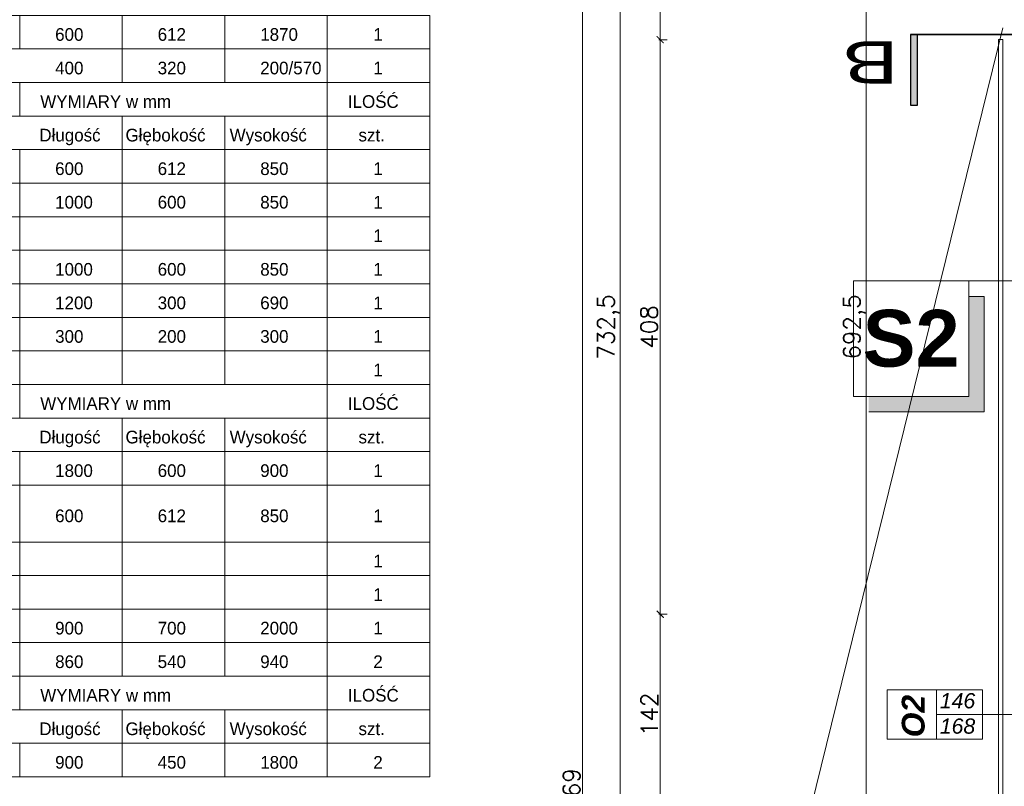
# Model space of a CAD drawing. Header units: millimetres. Extents: x -587 to 358276, y -26688 to 221215.
# Tile 75 of 256: x 8164 to 8863, y 10568 to 11112. Entities that reach past the tile are written whole.
import ezdxf
from ezdxf.lldxf.tags import DXFTag

# ---------------------------------------------------------------- set-up
doc = ezdxf.new("R2010")
doc.units = ezdxf.units.MM
doc.header["$MEASUREMENT"] = 0
for name, color, linetype, lineweight in [('A_opisy', 166, 'Continuous', 15), ('l.przerywana', 104, 'ICAD_ISO03W100', 5), ('l.widokowa', 140, 'Continuous', 15), ('linia opisowa', 175, 'Continuous', 9), ('wymiarowanie', 176, 'Continuous', 9)]:
    doc.layers.add(name, color=color, linetype=linetype, lineweight=lineweight)
doc.layers.add('D-opis', color=104, linetype='Continuous')
doc.styles.add('ARIALL', font='GOTHIC.TTF', dxfattribs={"height": 40})
doc.styles.add('ROMANS', font='romans')
doc.styles.add('styl2', font='simplex.shx')
tags = doc.linetypes.add('DASH', pattern=[15, 10, -5]).pattern_tags.tags
tags[6:7] = [DXFTag(74, 4), DXFTag(75, 0), DXFTag(340, '0'), DXFTag(46, 0.0), DXFTag(50, 0.0), DXFTag(44, 0.0), DXFTag(45, 0.0)]
tags[4:5] = [DXFTag(74, 4), DXFTag(75, 0), DXFTag(340, '0'), DXFTag(46, 0.0), DXFTag(50, 0.0), DXFTag(44, 0.0), DXFTag(45, 0.0)]
tags = doc.linetypes.add('ICAD_ISO03W100', pattern=[30, 12, -18]).pattern_tags.tags
tags[6:7] = [DXFTag(74, 4), DXFTag(75, 0), DXFTag(340, '0'), DXFTag(46, 1.0), DXFTag(50, 0.0), DXFTag(44, 0.0), DXFTag(45, 0.0)]
tags[4:5] = [DXFTag(74, 4), DXFTag(75, 0), DXFTag(340, '0'), DXFTag(46, 1.0), DXFTag(50, 0.0), DXFTag(44, 0.0), DXFTag(45, 0.0)]
doc.dimstyles.new('Skala 1-50', dxfattribs={"dimtxt": 12, "dimasz": 5, "dimexe": 1, "dimexo": 1, "dimgap": 1.5, "dimtad": 1, "dimdec": 1, "dimrnd": 0.5, "dimtxsty": 'styl2', "dimblk": 'ARCHTICK', "dimcen": 5, "dimadec": 0, "dimazin": 0, "dimtfac": 1, "dimtdec": 1, "dimtmove": 1, "dimatfit": 3, "dimldrblk": 'ARCHTICK', "dimfxl": 5, "dimfxlon": 1, "dimlwd": -1, "dimlwe": -1, "dimarcsym": 0})

# ---------------------------------------------------------------- blocks, each defined once
blk = doc.blocks.new('_ArchTick')
at = {"color": 0, "linetype": 'ByBlock', "const_width": 0.15}
blk.add_lwpolyline([(-0.5, -0.5), (0.5, 0.5)], dxfattribs=at)
blk = doc.blocks.new('*D3585')
at = {"layer": 'Defpoints', "color": 0}
for p in [(8765.14, 11240.37), (8862.19, 11240.37), (8775.14, 10547.87)]:
    blk.add_point(p, dxfattribs=at)
at = {"layer": 'wymiarowanie', "color": 0}
for p, q in [((8770.14, 11240.37), (8764.14, 11240.37)), ((8765.14, 10547.87), (8765.14, 11240.37)), ((8770.14, 10547.87), (8764.14, 10547.87))]:
    blk.add_line(p, q, dxfattribs=at)
at = {"layer": 'wymiarowanie', "color": 0, "xscale": 5, "yscale": 5, "zscale": 5}
for p, rotation in [((8765.14, 11240.37), 90), ((8765.14, 10547.87), 270)]:
    blk.add_blockref('_ArchTick', p, dxfattribs=dict(at, rotation=rotation))
at = {"layer": 'wymiarowanie', "color": 0, "insert": (8756.78, 10894.12), "char_height": 12, "attachment_point": 5, "rotation": 90, "style": 'styl2'}
blk.add_mtext('692,5', dxfattribs=at)
blk = doc.blocks.new('*D3599')
at = {"layer": 'Defpoints', "color": 0}
for p in [(8618.8, 10690.11), (8877.19, 10690.11), (8867.19, 10547.87)]:
    blk.add_point(p, dxfattribs=at)
at = {"layer": 'wymiarowanie', "color": 0}
for p, q in [((8623.8, 10690.11), (8617.8, 10690.11)), ((8618.8, 10547.87), (8618.8, 10690.11)), ((8623.8, 10547.87), (8617.8, 10547.87))]:
    blk.add_line(p, q, dxfattribs=at)
at = {"layer": 'wymiarowanie', "color": 0, "xscale": 5, "yscale": 5, "zscale": 5}
for p, rotation in [((8618.8, 10690.11), 90), ((8618.8, 10547.87), 270)]:
    blk.add_blockref('_ArchTick', p, dxfattribs=dict(at, rotation=rotation))
at = {"layer": 'wymiarowanie', "color": 0, "insert": (8611.15, 10618.99), "char_height": 12, "attachment_point": 5, "rotation": 90, "style": 'styl2'}
blk.add_mtext('142', dxfattribs=at)
blk = doc.blocks.new('*D3601')
at = {"layer": 'Defpoints', "color": 0}
for p in [(8618.8, 11098.12), (8873.23, 11098.12), (8872.54, 10690.11)]:
    blk.add_point(p, dxfattribs=at)
at = {"layer": 'wymiarowanie', "color": 0}
for p, q in [((8623.8, 11098.12), (8617.8, 11098.12)), ((8618.8, 10690.11), (8618.8, 11098.12)), ((8623.8, 10690.11), (8617.8, 10690.11))]:
    blk.add_line(p, q, dxfattribs=at)
at = {"layer": 'wymiarowanie', "color": 0, "xscale": 5, "yscale": 5, "zscale": 5}
for p, rotation in [((8618.8, 11098.12), 90), ((8618.8, 10690.11), 270)]:
    blk.add_blockref('_ArchTick', p, dxfattribs=dict(at, rotation=rotation))
at = {"layer": 'wymiarowanie', "color": 0, "insert": (8611, 10894.12), "char_height": 12, "attachment_point": 5, "rotation": 90, "style": 'styl2'}
blk.add_mtext('408', dxfattribs=at)
blk = doc.blocks.new('*D3602')
at = {"layer": 'Defpoints', "color": 0}
for p in [(8618.8, 11240.37), (8872.63, 11240.37), (8873.23, 11098.12)]:
    blk.add_point(p, dxfattribs=at)
at = {"layer": 'wymiarowanie', "color": 0}
for p, q in [((8623.8, 11240.37), (8617.8, 11240.37)), ((8618.8, 11098.12), (8618.8, 11240.37)), ((8623.8, 11098.12), (8617.8, 11098.12))]:
    blk.add_line(p, q, dxfattribs=at)
at = {"layer": 'wymiarowanie', "color": 0, "xscale": 5, "yscale": 5, "zscale": 5}
for p, rotation in [((8618.8, 11240.37), 90), ((8618.8, 11098.12), 270)]:
    blk.add_blockref('_ArchTick', p, dxfattribs=dict(at, rotation=rotation))
at = {"layer": 'wymiarowanie', "color": 0, "insert": (8611.15, 11169.24), "char_height": 12, "attachment_point": 5, "rotation": 90, "style": 'styl2'}
blk.add_mtext('142', dxfattribs=at)
blk = doc.blocks.new('*D3606')
at = {"layer": 'Defpoints', "color": 0}
for p in [(8618.8, 11260.37), (8590.44, 10527.87), (8618.8, 10527.87)]:
    blk.add_point(p, dxfattribs=at)
at = {"layer": 'wymiarowanie', "color": 0}
for p, q in [((8595.44, 11260.37), (8589.44, 11260.37)), ((8590.44, 11260.37), (8590.44, 10527.87)), ((8595.44, 10527.87), (8589.44, 10527.87))]:
    blk.add_line(p, q, dxfattribs=at)
at = {"layer": 'wymiarowanie', "color": 0, "xscale": 5, "yscale": 5, "zscale": 5}
for p, rotation in [((8590.44, 11260.37), 90), ((8590.44, 10527.87), 270)]:
    blk.add_blockref('_ArchTick', p, dxfattribs=dict(at, rotation=rotation))
at = {"layer": 'wymiarowanie', "color": 0, "insert": (8582.09, 10894.12), "char_height": 12, "attachment_point": 5, "rotation": 90, "style": 'styl2'}
blk.add_mtext('732,5', dxfattribs=at)
blk = doc.blocks.new('*D3610')
at = {"layer": 'Defpoints', "color": 0}
for p in [(8563.67, 11394.77), (8595.44, 11394.77), (8595.44, 9725.65)]:
    blk.add_point(p, dxfattribs=at)
at = {"layer": 'wymiarowanie', "color": 0}
for p, q in [((8568.67, 11394.77), (8562.67, 11394.77)), ((8563.67, 9725.65), (8563.67, 11394.77)), ((8568.67, 9725.65), (8562.67, 9725.65))]:
    blk.add_line(p, q, dxfattribs=at)
at = {"layer": 'wymiarowanie', "color": 0, "xscale": 5, "yscale": 5, "zscale": 5}
for p, rotation in [((8563.67, 11394.77), 90), ((8563.67, 9725.65), 270)]:
    blk.add_blockref('_ArchTick', p, dxfattribs=dict(at, rotation=rotation))
at = {"layer": 'wymiarowanie', "color": 0, "insert": (8555.87, 10560.21), "char_height": 12, "attachment_point": 5, "rotation": 90, "style": 'styl2'}
blk.add_mtext('1669', dxfattribs=at)

msp = doc.modelspace()

# ---------------------------------------------------------------- hatches: boundary and pattern name
msp.add_hatch(color=1).paths.add_polyline_path([(8796.61, 11101.7), (8796.61, 11051.7), (8801.61, 11051.7), (8801.61, 11101.7)])
at = {"layer": 'linia opisowa'}
msp.add_hatch(color=256, dxfattribs=at).paths.add_polyline_path([(8848.92, 10915.84), (8838, 10915.84), (8838, 10844.83), (8766.99, 10844.83), (8766.99, 10833.91), (8848.92, 10833.91)])

# ---------------------------------------------------------------- linework, layer by layer
at = {"color": 1}
for points in [[(8896.61, 11101.7), (8796.61, 11101.7)], [(8796.61, 11101.7), (8796.61, 11051.7), (8801.61, 11051.7), (8801.61, 11101.7), (8796.61, 11101.7)]]:
    msp.add_lwpolyline(points, dxfattribs=at)
at = {"layer": 'A_opisy'}
msp.add_line((8820.45, 10618.99), (8953.92, 10618.99), dxfattribs=at)
at = {"layer": 'A_opisy', "ltscale": 0.3}
for points in [[(8779.91, 10601.46), (8814.97, 10601.46), (8814.97, 10636.52), (8779.91, 10636.52)], [(8814.97, 10636.52), (8847.84, 10636.52), (8847.84, 10618.99), (8814.97, 10618.99)], [(8814.97, 10618.99), (8847.84, 10618.99), (8847.84, 10601.46), (8814.97, 10601.46)]]:
    msp.add_lwpolyline(points, close=True, dxfattribs=at)
at = {"layer": 'D-opis', "color": 1, "linetype": 'DASH', "lineweight": 0, "ltscale": 2.5, "const_width": 1}
msp.add_lwpolyline([(10251.78, 11101.7), (8796.61, 11101.7)], dxfattribs=at)
at = {"layer": 'l.przerywana', "color": 5, "ltscale": 0.3}
msp.add_line((8862.19, 11098.32), (8862.19, 10547.87), dxfattribs=at)
at = {"layer": 'l.widokowa', "color": 5}
msp.add_lwpolyline([(8862.19, 11098.32), (8859.19, 11098.32), (8859.19, 10547.87), (8862.19, 10547.87)], dxfattribs=at)
at = {"layer": 'linia opisowa'}
for points in [[(8756.06, 10844.83), (8838, 10844.83), (8838, 10926.77), (8756.06, 10926.77), (8756.06, 10844.83)], [(8932.19, 10926.77), (8783.38, 10926.77)], [(8766.99, 10833.91), (8848.92, 10833.91), (8848.92, 10915.84), (8838, 10915.84)]]:
    msp.add_lwpolyline(points, dxfattribs=at)
at = {"layer": 'wymiarowanie'}
for p, q in [((8721.78, 10536), (8862.19, 11106.46)), ((8236.68, 11043.87), (8236.68, 10996.22)), ((8309.52, 11043.87), (8309.52, 10996.22)), ((8236.68, 10829.43), (8236.68, 10781.77)), ((8309.52, 10829.43), (8309.52, 10781.77)), ((8236.68, 10622.27), (8236.68, 10574.61)), ((8309.52, 10622.27), (8309.52, 10574.61))]:
    msp.add_line(p, q, dxfattribs=at)
for points in [[(7668.79, 11115.35), (8382.36, 11115.35), (8382.36, 11091.52), (7668.79, 11091.52)], [(8236.68, 11115.35), (8163.85, 11115.35), (8163.85, 11091.52), (8236.68, 11091.52)], [(8309.52, 11115.35), (8236.68, 11115.35), (8236.68, 11091.52), (8309.52, 11091.52)], [(8382.36, 11115.35), (8309.52, 11115.35), (8309.52, 11091.52), (8382.36, 11091.52)], [(8455.2, 11115.35), (8382.36, 11115.35), (8382.36, 11091.52), (8455.2, 11091.52)], [(7668.79, 11091.52), (8382.36, 11091.52), (8382.36, 11067.7), (7668.79, 11067.7)], [(8309.52, 11091.52), (8236.68, 11091.52), (8236.68, 11067.7), (8309.52, 11067.7)], [(8455.2, 11091.52), (8382.36, 11091.52), (8382.36, 11067.7), (8455.2, 11067.7)], [(8163.85, 11067.7), (8382.36, 11067.7), (8382.36, 11043.87), (8163.85, 11043.87)], [(8382.36, 11067.7), (8455.2, 11067.7), (8455.2, 11043.87), (8382.36, 11043.87)], [(7668.79, 11043.87), (8382.36, 11043.87), (8382.36, 11020.04), (7668.79, 11020.04)], [(8455.2, 11043.87), (8382.36, 11043.87), (8382.36, 11020.04), (8455.2, 11020.04)], [(7668.79, 11020.04), (8382.36, 11020.04), (8382.36, 10996.22), (7668.79, 10996.22)], [(8236.68, 11020.04), (8163.85, 11020.04), (8163.85, 10996.22), (8236.68, 10996.22)], [(8309.52, 11020.04), (8236.68, 11020.04), (8236.68, 10996.22), (8309.52, 10996.22)], [(8382.36, 11020.04), (8309.52, 11020.04), (8309.52, 10996.22), (8382.36, 10996.22)], [(8455.2, 11020.04), (8382.36, 11020.04), (8382.36, 10996.22), (8455.2, 10996.22)], [(7668.79, 10996.22), (8382.36, 10996.22), (8382.36, 10972.39), (7668.79, 10972.39)], [(8236.68, 10996.22), (8163.85, 10996.22), (8163.85, 10972.39), (8236.68, 10972.39)], [(8309.52, 10996.22), (8236.68, 10996.22), (8236.68, 10972.39), (8309.52, 10972.39)], [(8382.36, 10996.22), (8309.52, 10996.22), (8309.52, 10972.39), (8382.36, 10972.39)], [(8455.2, 10996.22), (8382.36, 10996.22), (8382.36, 10972.39), (8455.2, 10972.39)], [(7668.79, 10972.39), (8382.36, 10972.39), (8382.36, 10948.56), (7668.79, 10948.56)], [(8236.68, 10972.39), (8163.85, 10972.39), (8163.85, 10948.56), (8236.68, 10948.56)], [(8309.52, 10972.39), (8236.68, 10972.39), (8236.68, 10948.56), (8309.52, 10948.56)], [(8382.36, 10972.39), (8309.52, 10972.39), (8309.52, 10948.56), (8382.36, 10948.56)], [(8455.2, 10972.39), (8382.36, 10972.39), (8382.36, 10948.56), (8455.2, 10948.56)], [(7668.79, 10948.56), (8382.36, 10948.56), (8382.36, 10924.73), (7668.79, 10924.73)], [(8236.68, 10948.56), (8163.85, 10948.56), (8163.85, 10924.73), (8236.68, 10924.73)], [(8309.52, 10948.56), (8236.68, 10948.56), (8236.68, 10924.73), (8309.52, 10924.73)], [(8382.36, 10948.56), (8309.52, 10948.56), (8309.52, 10924.73), (8382.36, 10924.73)], [(8455.2, 10948.56), (8382.36, 10948.56), (8382.36, 10924.73), (8455.2, 10924.73)], [(7668.79, 10924.73), (8382.36, 10924.73), (8382.36, 10900.91), (7668.79, 10900.91)], [(8236.68, 10924.73), (8163.85, 10924.73), (8163.85, 10900.91), (8236.68, 10900.91)], [(8309.52, 10924.73), (8236.68, 10924.73), (8236.68, 10900.91), (8309.52, 10900.91)], [(8382.36, 10924.73), (8309.52, 10924.73), (8309.52, 10900.91), (8382.36, 10900.91)], [(8455.2, 10924.73), (8382.36, 10924.73), (8382.36, 10900.91), (8455.2, 10900.91)], [(7668.79, 10900.91), (8382.36, 10900.91), (8382.36, 10877.08), (7668.79, 10877.08)], [(8236.68, 10900.91), (8163.85, 10900.91), (8163.85, 10877.08), (8236.68, 10877.08)], [(8309.52, 10900.91), (8236.68, 10900.91), (8236.68, 10877.08), (8309.52, 10877.08)], [(8382.36, 10900.91), (8309.52, 10900.91), (8309.52, 10877.08), (8382.36, 10877.08)], [(8455.2, 10900.91), (8382.36, 10900.91), (8382.36, 10877.08), (8455.2, 10877.08)], [(7668.79, 10877.08), (8382.36, 10877.08), (8382.36, 10853.25), (7668.79, 10853.25)], [(8236.68, 10877.08), (8163.85, 10877.08), (8163.85, 10853.25), (8236.68, 10853.25)], [(8309.52, 10877.08), (8236.68, 10877.08), (8236.68, 10853.25), (8309.52, 10853.25)], [(8382.36, 10877.08), (8309.52, 10877.08), (8309.52, 10853.25), (8382.36, 10853.25)], [(8455.2, 10877.08), (8382.36, 10877.08), (8382.36, 10853.25), (8455.2, 10853.25)], [(8163.85, 10853.25), (8382.36, 10853.25), (8382.36, 10829.43), (8163.85, 10829.43)], [(8382.36, 10853.25), (8455.2, 10853.25), (8455.2, 10829.43), (8382.36, 10829.43)], [(7668.79, 10829.43), (8382.36, 10829.43), (8382.36, 10805.6), (7668.79, 10805.6)], [(8455.2, 10829.43), (8382.36, 10829.43), (8382.36, 10805.6), (8455.2, 10805.6)], [(7668.79, 10805.6), (8382.36, 10805.6), (8382.36, 10781.77), (7668.79, 10781.77)], [(8236.68, 10805.6), (8163.85, 10805.6), (8163.85, 10781.77), (8236.68, 10781.77)], [(8309.52, 10805.6), (8236.68, 10805.6), (8236.68, 10781.77), (8309.52, 10781.77)], [(8382.36, 10805.6), (8309.52, 10805.6), (8309.52, 10781.77), (8382.36, 10781.77)], [(8455.2, 10805.6), (8382.36, 10805.6), (8382.36, 10781.77), (8455.2, 10781.77)], [(7668.79, 10781.77), (8163.85, 10781.77), (8163.85, 10741.4), (7668.79, 10741.4)], [(8236.68, 10781.77), (8163.85, 10781.77), (8163.85, 10741.4), (8236.68, 10741.4)], [(8309.52, 10781.77), (8236.68, 10781.77), (8236.68, 10741.4), (8309.52, 10741.4)], [(8382.36, 10781.77), (8309.52, 10781.77), (8309.52, 10741.4), (8382.36, 10741.4)], [(8455.2, 10781.77), (8382.36, 10781.77), (8382.36, 10741.4), (8455.2, 10741.4)], [(7668.79, 10741.4), (8382.36, 10741.4), (8382.36, 10717.58), (7668.79, 10717.58)], [(8236.68, 10741.4), (8163.85, 10741.4), (8163.85, 10717.58), (8236.68, 10717.58)], [(8309.52, 10741.4), (8236.68, 10741.4), (8236.68, 10717.58), (8309.52, 10717.58)], [(8382.36, 10741.4), (8309.52, 10741.4), (8309.52, 10717.58), (8382.36, 10717.58)], [(8455.2, 10741.4), (8382.36, 10741.4), (8382.36, 10717.58), (8455.2, 10717.58)], [(7668.79, 10717.58), (8382.36, 10717.58), (8382.36, 10693.75), (7668.79, 10693.75)], [(8236.68, 10717.58), (8163.85, 10717.58), (8163.85, 10693.75), (8236.68, 10693.75)], [(8309.52, 10717.58), (8236.68, 10717.58), (8236.68, 10693.75), (8309.52, 10693.75)], [(8382.36, 10717.58), (8309.52, 10717.58), (8309.52, 10693.75), (8382.36, 10693.75)], [(8455.2, 10717.58), (8382.36, 10717.58), (8382.36, 10693.75), (8455.2, 10693.75)], [(7668.79, 10693.75), (8382.36, 10693.75), (8382.36, 10669.92), (7668.79, 10669.92)], [(8236.68, 10693.75), (8163.85, 10693.75), (8163.85, 10669.92), (8236.68, 10669.92)], [(8309.52, 10693.75), (8236.68, 10693.75), (8236.68, 10669.92), (8309.52, 10669.92)], [(8382.36, 10693.75), (8309.52, 10693.75), (8309.52, 10669.92), (8382.36, 10669.92)], [(8455.2, 10693.75), (8382.36, 10693.75), (8382.36, 10669.92), (8455.2, 10669.92)], [(7668.79, 10669.92), (8382.36, 10669.92), (8382.36, 10646.09), (7668.79, 10646.09)], [(8236.68, 10669.92), (8163.85, 10669.92), (8163.85, 10646.09), (8236.68, 10646.09)], [(8309.52, 10669.92), (8236.68, 10669.92), (8236.68, 10646.09), (8309.52, 10646.09)], [(8382.36, 10669.92), (8309.52, 10669.92), (8309.52, 10646.09), (8382.36, 10646.09)], [(8455.2, 10669.92), (8382.36, 10669.92), (8382.36, 10646.09), (8455.2, 10646.09)], [(8163.85, 10646.09), (8382.36, 10646.09), (8382.36, 10622.27), (8163.85, 10622.27)], [(8382.36, 10646.09), (8455.2, 10646.09), (8455.2, 10622.27), (8382.36, 10622.27)], [(7668.79, 10622.27), (8382.36, 10622.27), (8382.36, 10598.44), (7668.79, 10598.44)], [(8455.2, 10622.27), (8382.36, 10622.27), (8382.36, 10598.44), (8455.2, 10598.44)], [(7668.79, 10598.44), (8382.36, 10598.44), (8382.36, 10574.61), (7668.79, 10574.61)], [(8236.68, 10598.44), (8163.85, 10598.44), (8163.85, 10574.61), (8236.68, 10574.61)], [(8309.52, 10598.44), (8236.68, 10598.44), (8236.68, 10574.61), (8309.52, 10574.61)], [(8382.36, 10598.44), (8309.52, 10598.44), (8309.52, 10574.61), (8382.36, 10574.61)], [(8455.2, 10598.44), (8382.36, 10598.44), (8382.36, 10574.61), (8455.2, 10574.61)]]:
    msp.add_lwpolyline(points, close=True, dxfattribs=at)

# ---------------------------------------------------------------- texts
at = {"layer": 'A_opisy', "ltscale": 0.3, "insert": (8806.83, 10632.85), "char_height": 16.2, "width": 109.7533, "attachment_point": 9, "rotation": 90, "style": 'ARIALL'}
msp.add_mtext('{\\fArial|b1|i1|c238|p34;O2}', dxfattribs=at)
at = {"layer": 'A_opisy', "ltscale": 0.3, "insert": (8775.12, 10634.08), "char_height": 10.8, "width": 109.7533, "attachment_point": 1, "style": 'ARIALL'}
msp.add_mtext('\\pxqc;{\\fArial|b0|i1|c238|p34;146\\P168}', dxfattribs=at)
at = {"layer": 'linia opisowa', "insert": (8797.03, 10885.8), "char_height": 40.3278, "width": 2301.0392, "attachment_point": 5, "rotation": 359.89307}
msp.add_mtext('{\\fArial|b1|i0|c238|p34;S2}', dxfattribs=at)
at = {"layer": 'wymiarowanie', "char_height": 9, "width": 245.7208, "attachment_point": 3, "style": 'ROMANS'}
for s, insert in [('\\pxql;{\\fCentury Gothic|b0|i0|c238|p0;600}', (8434.76, 11106.34)), ('\\pxql;{\\fCentury Gothic|b0|i0|c238|p0;612\\P }', (8507.59, 11106.34)), ('\\pxql;{\\fCentury Gothic|b0|i0|c238|p0;1870\\P }', (8580.43, 11106.34)), ('\\pxql;{\\fCentury Gothic|b0|i0|c238|p0;1\\P }', (8660.74, 11106.34)), ('\\pxql;{\\fCentury Gothic|b0|i0|c238|p0;400}', (8434.76, 11082.51)), ('\\pxql;{\\fCentury Gothic|b0|i0|c238|p0;320\\P }', (8507.59, 11082.51)), ('\\pxql;{\\fCentury Gothic|b0|i0|c238|p0;200/570\\P }', (8580.43, 11082.51)), ('\\pxql;{\\fCentury Gothic|b0|i0|c238|p0;1\\P }', (8660.74, 11082.51)), ('\\pxql;{\\fCentury Gothic|b0|i0|c238|p0;\\C256;WYMIARY w mm\\P }', (8424.17, 11058.69)), ('\\pxql;{\\fCentury Gothic|b0|i0|c238|p0;ILOŚĆ\\P }', (8642.68, 11058.69)), ('\\pxql;{\\fCentury Gothic|b0|i0|c238|p0;Długość\\P }', (8423.55, 11034.86)), ('\\pxql;{\\fCentury Gothic|b0|i0|c238|p0;Głębokość\\P }', (8484.73, 11034.86)), ('\\pxql;{\\fCentury Gothic|b0|i0|c238|p0;Wysokość\\P }', (8558.7, 11034.86)), ('\\pxql;{\\fCentury Gothic|b0|i0|c238|p0;szt.\\P }', (8650.22, 11034.86)), ('\\pxql;{\\fCentury Gothic|b0|i0|c238|p0;600}', (8434.76, 11011.03)), ('\\pxql;{\\fCentury Gothic|b0|i0|c238|p0;612\\P }', (8507.59, 11011.03)), ('\\pxql;{\\fCentury Gothic|b0|i0|c238|p0;850\\P }', (8580.43, 11011.03)), ('\\pxql;{\\fCentury Gothic|b0|i0|c238|p0;1\\P }', (8660.74, 11011.03)), ('\\pxql;{\\fCentury Gothic|b0|i0|c238|p0;1000}', (8434.76, 10987.21)), ('\\pxql;{\\fCentury Gothic|b0|i0|c238|p0;600\\P }', (8507.59, 10987.21)), ('\\pxql;{\\fCentury Gothic|b0|i0|c238|p0;850\\P }', (8580.43, 10987.21)), ('\\pxql;{\\fCentury Gothic|b0|i0|c238|p0;1\\P }', (8660.74, 10987.21)), ('\\pxql;{\\fCentury Gothic|b0|i0|c238|p0;1\\P }', (8660.74, 10963.38)), ('\\pxql;{\\fCentury Gothic|b0|i0|c238|p0;1000\\P }', (8434.76, 10939.55)), ('\\pxql,t8;{\\fCentury Gothic|b0|i0|c238|p0;600\\P }', (8507.59, 10939.55)), ('\\pxql;{\\fCentury Gothic|b0|i0|c238|p0;850\\P }', (8580.43, 10939.55)), ('\\pxql;{\\fCentury Gothic|b0|i0|c238|p0;1}', (8660.74, 10939.55)), ('\\pxql;{\\fCentury Gothic|b0|i0|c238|p0;1200 }', (8434.76, 10915.72)), ('\\pxql;{\\fCentury Gothic|b0|i0|c238|p0;300\\P }', (8507.59, 10915.72)), ('\\pxql;{\\fCentury Gothic|b0|i0|c238|p0;690\\P }', (8580.43, 10915.72)), ('\\pxql;{\\fCentury Gothic|b0|i0|c238|p0;1\\P }', (8660.74, 10915.72)), ('\\pxql;{\\fCentury Gothic|b0|i0|c238|p0;300 }', (8434.76, 10891.9)), ('\\pxql;{\\fCentury Gothic|b0|i0|c238|p0;200\\P }', (8507.59, 10891.9)), ('\\pxql;{\\fCentury Gothic|b0|i0|c238|p0;300\\P }', (8580.43, 10891.9)), ('\\pxql;{\\fCentury Gothic|b0|i0|c238|p0;1\\P }', (8660.74, 10891.9)), ('\\pxql;{\\fCentury Gothic|b0|i0|c238|p0;1\\P }', (8660.74, 10868.07)), ('\\pxql;{\\fCentury Gothic|b0|i0|c238|p0;\\C256;WYMIARY w mm\\P }', (8424.17, 10844.24)), ('\\pxql;{\\fCentury Gothic|b0|i0|c238|p0;ILOŚĆ\\P }', (8642.68, 10844.24)), ('\\pxql;{\\fCentury Gothic|b0|i0|c238|p0;Długość\\P }', (8423.55, 10820.41)), ('\\pxql;{\\fCentury Gothic|b0|i0|c238|p0;Głębokość\\P }', (8484.73, 10820.41)), ('\\pxql;{\\fCentury Gothic|b0|i0|c238|p0;Wysokość\\P }', (8558.7, 10820.41)), ('\\pxql;{\\fCentury Gothic|b0|i0|c238|p0;szt.\\P }', (8650.22, 10820.41)), ('\\pxql;{\\fCentury Gothic|b0|i0|c238|p0;1800}', (8434.76, 10796.59)), ('\\pxql;{\\fCentury Gothic|b0|i0|c238|p0;600\\P }', (8507.59, 10796.59)), ('\\pxql;{\\fCentury Gothic|b0|i0|c238|p0;900\\P }', (8580.43, 10796.59)), ('\\pxql;{\\fCentury Gothic|b0|i0|c238|p0;1\\P }', (8660.74, 10796.59)), ('\\pxql;{\\fCentury Gothic|b0|i0|c238|p0;600\\P }', (8434.76, 10764.49)), ('\\pxql,t8;{\\fCentury Gothic|b0|i0|c238|p0;612\\P }', (8507.59, 10764.49)), ('\\pxql;{\\fCentury Gothic|b0|i0|c238|p0;850\\P }', (8580.43, 10764.49)), ('\\pxql;{\\fCentury Gothic|b0|i0|c238|p0;1\\P }', (8660.74, 10764.49)), ('\\pxql;{\\fCentury Gothic|b0|i0|c238|p0;1\\P }', (8660.74, 10732.39)), ('\\pxql;{\\fCentury Gothic|b0|i0|c238|p0;1\\P }', (8660.74, 10708.56)), ('\\pxql;{\\fCentury Gothic|b0|i0|c238|p0;900}', (8434.76, 10684.74)), ('\\pxql;{\\fCentury Gothic|b0|i0|c238|p0;700\\P }', (8507.59, 10684.74)), ('\\pxql;{\\fCentury Gothic|b0|i0|c238|p0;2000\\P }', (8580.43, 10684.74)), ('\\pxql;{\\fCentury Gothic|b0|i0|c238|p0;1\\P }', (8660.74, 10684.74)), ('\\pxql;{\\fCentury Gothic|b0|i0|c238|p0;860}', (8434.76, 10660.91)), ('\\pxql;{\\fCentury Gothic|b0|i0|c238|p0;540\\P }', (8507.59, 10660.91)), ('\\pxql;{\\fCentury Gothic|b0|i0|c238|p0;940\\P }', (8580.43, 10660.91)), ('\\pxql;{\\fCentury Gothic|b0|i0|c238|p0;2\\P }', (8660.74, 10660.91)), ('\\pxql;{\\fCentury Gothic|b0|i0|c238|p0;ILOŚĆ\\P }', (8642.68, 10637.08)), ('\\pxql;{\\fCentury Gothic|b0|i0|c238|p0;\\C256;WYMIARY w mm\\P }', (8424.17, 10637.08)), ('\\pxql;{\\fCentury Gothic|b0|i0|c238|p0;Długość\\P }', (8423.55, 10613.26)), ('\\pxql;{\\fCentury Gothic|b0|i0|c238|p0;Głębokość\\P }', (8484.73, 10613.26)), ('\\pxql;{\\fCentury Gothic|b0|i0|c238|p0;Wysokość\\P }', (8558.7, 10613.26)), ('\\pxql;{\\fCentury Gothic|b0|i0|c238|p0;szt.\\P }', (8650.22, 10613.26)), ('\\pxql;{\\fCentury Gothic|b0|i0|c238|p0;900}', (8434.76, 10589.43)), ('\\pxql;{\\fCentury Gothic|b0|i0|c238|p0;450\\P }', (8507.59, 10589.43)), ('\\pxql;{\\fCentury Gothic|b0|i0|c238|p0;1800\\P }', (8580.43, 10589.43)), ('\\pxql;{\\fCentury Gothic|b0|i0|c238|p0;2\\P }', (8660.74, 10589.43))]:
    msp.add_mtext(s, dxfattribs=dict(at, insert=insert))
at = {"layer": 'wymiarowanie', "color": 1, "insert": (8788.19, 11066.99), "char_height": 30, "width": 87.1863, "attachment_point": 1, "rotation": 180}
msp.add_mtext('{\\fCentury Gothic|b0|i0|c238|p0;\\W1.5;B}', dxfattribs=at)

# ---------------------------------------------------------------- dimensions: what is measured, and where the dimension line sits
at = {"layer": 'wymiarowanie'}
for base, p1, p2, picture, middle in [((8563.67, 11394.77), (8595.44, 9725.65), (8595.44, 11394.77), '*D3610', (8555.87, 10560.21)), ((8590.44, 10527.87), (8618.8, 11260.37), (8618.8, 10527.87), '*D3606', (8582.09, 10894.12)), ((8618.8028, 11240.3667), (8873.2284, 11098.1201), (8872.6313, 11240.3667), '*D3602', (8611.1519, 11169.2434)), ((8618.8, 11098.12), (8872.54, 10690.11), (8873.23, 11098.12), '*D3601', (8611, 10894.12)), ((8618.8, 10690.11), (8867.19, 10547.87), (8877.19, 10690.11), '*D3599', (8611.15, 10618.99))]:
    dim = msp.add_linear_dim(base=base, p1=p1, p2=p2, angle=90, dimstyle='Skala 1-50', dxfattribs=at)
    dim.commit()
    dim.dimension.update_dxf_attribs({"geometry": picture, "text_midpoint": middle})
at = {"layer": 'wymiarowanie', "color": 5}
dim = msp.add_linear_dim(base=(8765.14, 11240.37), p1=(8775.14, 10547.87), p2=(8862.19, 11240.37), angle=90, dimstyle='Skala 1-50', dxfattribs=at)
dim.commit()
dim.dimension.update_dxf_attribs({"geometry": '*D3585', "text_midpoint": (8756.78, 10894.12)})

doc.saveas('drawing.dxf')
